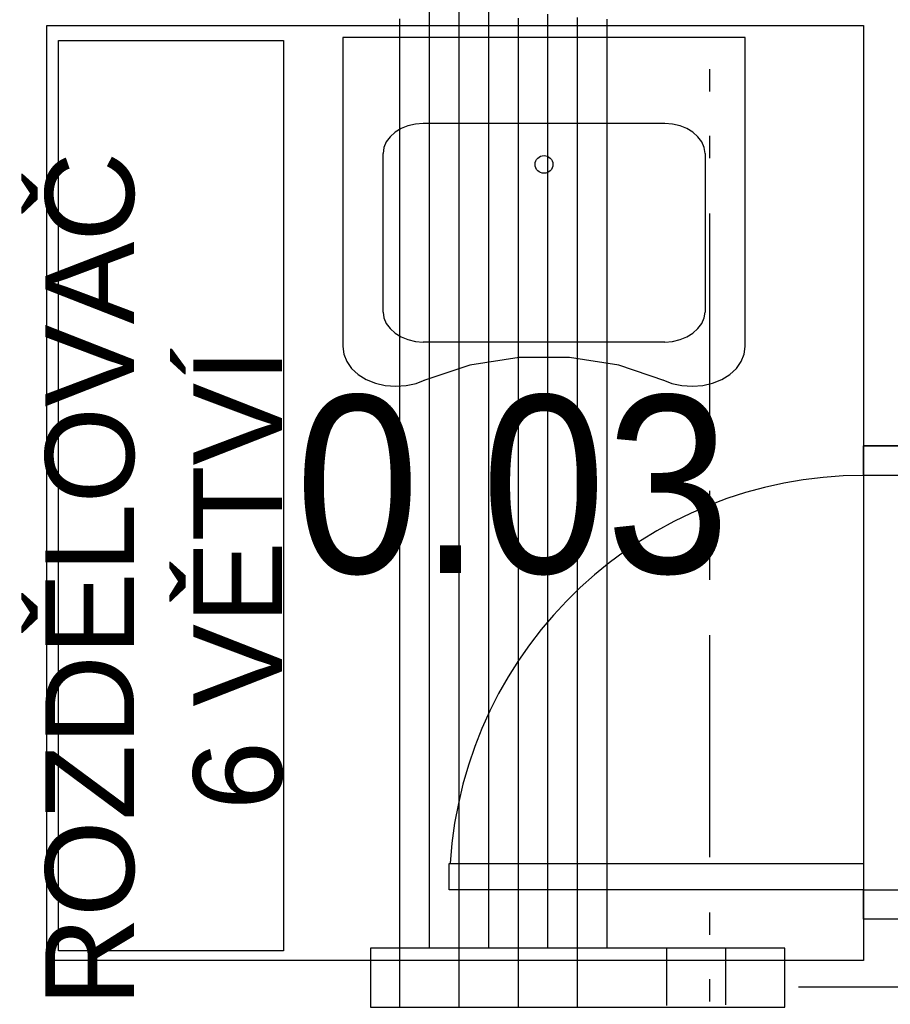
# Model space of a CAD drawing. Extents: x 997 to 109698, y 921 to 94021.
# Tile 172 of 256: x 15232 to 16703, y 20642 to 22306. Entities that reach past the tile are written whole.
import ezdxf
from ezdxf.enums import TextEntityAlignment as Align

# ---------------------------------------------------------------- set-up
doc = ezdxf.new("R2010")
doc.units = 0
doc.header["$MEASUREMENT"] = 0
for name, color, linetype in [('12', 7, 'CONTINUOUS'), ('16', 7, 'CONTINUOUS'), ('39', 7, 'CONTINUOUS'), ('40', 7, 'CONTINUOUS'), ('41', 7, 'CONTINUOUS'), ('43', 7, 'CONTINUOUS')]:
    doc.layers.add(name, color=color, linetype=linetype)
doc.styles.get("Standard").update_dxf_attribs({"font": 'Arial.ttf', "height": 0.2})

msp = doc.modelspace()

# ---------------------------------------------------------------- linework, layer by layer
at = {"layer": '12', "color": 24}
msp.add_line((16922.636205, 20670.953237), (16547.636205, 20670.953237), dxfattribs=at)
at = {"layer": '12', "color": 6}
for points in [[(15924.39386, 20737.278341), (15924.39386, 20755.45661), (15924.39386, 20773.634879), (15924.39386, 20791.813149), (15924.39386, 20809.991418), (15924.39386, 20828.169687), (15924.393861, 20846.347957), (15924.39386, 20864.526226), (15924.39386, 20882.704495), (15924.393861, 20900.882764), (15924.39386, 20919.061033), (15924.39386, 20937.239302), (15924.39386, 20955.417572), (15924.39386, 20973.595841), (15924.39386, 20991.77411), (15924.39386, 21009.95238), (15924.393861, 21028.130649), (15924.39386, 21046.308918), (15924.39386, 21064.487187), (15924.393861, 21082.665456), (15924.39386, 21100.843725), (15924.39386, 21119.021995), (15924.39386, 21137.200264), (15924.39386, 21155.378533), (15924.39386, 21173.556802), (15924.39386, 21191.735072), (15924.39386, 21209.913341), (15924.39386, 21228.09161), (15924.39386, 21246.26988), (15924.393861, 21264.448149), (15924.39386, 21282.626418), (15924.393861, 21300.804687), (15924.393861, 21318.982956), (15924.393861, 21337.161226), (15924.39386, 21355.339495), (15924.39386, 21373.517764), (15924.393861, 21391.696033), (15924.393861, 21409.874303), (15924.393861, 21428.052572), (15924.393861, 21446.230841), (15924.39386, 21464.40911), (15924.39386, 21482.58738), (15924.39386, 21500.765649), (15924.39386, 21518.943918), (15924.393861, 21537.122187), (15924.39386, 21555.300456), (15924.39386, 21573.478726), (15924.39386, 21591.656995), (15924.39386, 21609.835264), (15924.39386, 21628.013534), (15924.39386, 21646.191803), (15924.39386, 21664.370072), (15924.39386, 21682.548341), (15924.39386, 21700.72661), (15924.393861, 21718.90488), (15924.39386, 21737.083149), (15924.39386, 21755.261418), (15924.39386, 21773.439687), (15924.39386, 21791.617956), (15924.39386, 21809.796226), (15924.39386, 21827.974495), (15924.39386, 21846.152764), (15924.39386, 21864.331033), (15924.39386, 21882.509303), (15924.393861, 21900.687572), (15924.39386, 21918.865841), (15924.393861, 21937.044111), (15924.39386, 21955.22238), (15924.39386, 21973.400649), (15924.39386, 21991.578918), (15924.393861, 22009.757187), (15924.393861, 22027.935456), (15924.39386, 22046.113726), (15924.393861, 22064.291995), (15924.39386, 22082.470264), (15924.393861, 22100.648533), (15924.39386, 22118.826803), (15924.39386, 22137.005072), (15924.39386, 22155.183341), (15924.39386, 22173.36161), (15924.39386, 22191.539879), (15924.39386, 22209.718149), (15924.39386, 22227.896418), (15924.39386, 22246.074687), (15924.39386, 22264.252956), (15924.39386, 22282.431225), (15924.39386, 22300.609494), (15924.39386, 22318.787764)], [(16024.39386, 20737.278341), (16024.39386, 20759.278726), (16024.39386, 20781.27911), (16024.393861, 20803.279495), (16024.393861, 20825.27988), (16024.39386, 20847.280264), (16024.393861, 20869.280649), (16024.393861, 20891.281034), (16024.393861, 20913.281418), (16024.393861, 20935.281802), (16024.39386, 20957.282187), (16024.39386, 20979.282572), (16024.39386, 21001.282956), (16024.39386, 21023.283341), (16024.39386, 21045.283726), (16024.393861, 21067.28411), (16024.39386, 21089.284495), (16024.39386, 21111.284879), (16024.39386, 21133.285264), (16024.39386, 21155.285648), (16024.39386, 21177.286033), (16024.39386, 21199.286418), (16024.393861, 21221.286803), (16024.39386, 21243.287187), (16024.393861, 21265.287572), (16024.39386, 21287.287957), (16024.39386, 21309.288341), (16024.39386, 21331.288726), (16024.39386, 21353.28911), (16024.393861, 21375.289495), (16024.39386, 21397.28988), (16024.39386, 21419.290264), (16024.393861, 21441.290649), (16024.39386, 21463.291034), (16024.39386, 21485.291418), (16024.39386, 21507.291803), (16024.393861, 21529.292187), (16024.39386, 21551.292572), (16024.39386, 21573.292956), (16024.39386, 21595.293341), (16024.39386, 21617.293725), (16024.39386, 21639.29411), (16024.39386, 21661.294495), (16024.39386, 21683.294879), (16024.39386, 21705.295264), (16024.39386, 21727.295649), (16024.39386, 21749.296033), (16024.39386, 21771.296418), (16024.39386, 21793.296802), (16024.39386, 21815.297187), (16024.39386, 21837.297572), (16024.39386, 21859.297956), (16024.39386, 21881.298341), (16024.39386, 21903.298726), (16024.39386, 21925.29911), (16024.39386, 21947.299495), (16024.39386, 21969.299879), (16024.39386, 21991.300264), (16024.39386, 22013.300649), (16024.39386, 22035.301033), (16024.39386, 22057.301418), (16024.39386, 22079.301803), (16024.39386, 22101.302187), (16024.393861, 22123.302572), (16024.393861, 22145.302957), (16024.393861, 22167.303341), (16024.393861, 22189.303726), (16024.39386, 22211.30411), (16024.39386, 22233.304495), (16024.39386, 22255.30488), (16024.393861, 22277.305264), (16024.39386, 22299.305649), (16024.39386, 22321.306033)], [(16124.39386, 20737.278341), (16124.39386, 20753.54411), (16124.39386, 20769.809879), (16124.39386, 20786.075649), (16124.39386, 20802.341418), (16124.39386, 20818.607187), (16124.39386, 20834.872956), (16124.39386, 20851.138726), (16124.393861, 20867.404495), (16124.39386, 20883.670264), (16124.39386, 20899.936033), (16124.39386, 20916.201802), (16124.39386, 20932.467572), (16124.39386, 20948.733341), (16124.39386, 20964.99911), (16124.393861, 20981.26488), (16124.39386, 20997.530648), (16124.393861, 21013.796418), (16124.393861, 21030.062187), (16124.39386, 21046.327956), (16124.39386, 21062.593726), (16124.393861, 21078.859495), (16124.393861, 21095.125264), (16124.39386, 21111.391033), (16124.39386, 21127.656802), (16124.39386, 21143.922572), (16124.393861, 21160.188341), (16124.39386, 21176.45411), (16124.39386, 21192.719879), (16124.393861, 21208.985649), (16124.39386, 21225.251418), (16124.39386, 21241.517187), (16124.39386, 21257.782956), (16124.39386, 21274.048726), (16124.39386, 21290.314495), (16124.39386, 21306.580264), (16124.39386, 21322.846033), (16124.393861, 21339.111803), (16124.39386, 21355.377572), (16124.39386, 21371.643341), (16124.39386, 21387.90911), (16124.39386, 21404.17488), (16124.39386, 21420.440649), (16124.39386, 21436.706418), (16124.393861, 21452.972187), (16124.39386, 21469.237956), (16124.39386, 21485.503726), (16124.39386, 21501.769495), (16124.39386, 21518.035264), (16124.39386, 21534.301033), (16124.393861, 21550.566803), (16124.39386, 21566.832572), (16124.393861, 21583.098341), (16124.39386, 21599.36411), (16124.39386, 21615.629879), (16124.39386, 21631.895649), (16124.39386, 21648.161418), (16124.39386, 21664.427187), (16124.39386, 21680.692956), (16124.39386, 21696.958725), (16124.39386, 21713.224495), (16124.39386, 21729.490264), (16124.39386, 21745.756033), (16124.39386, 21762.021803), (16124.39386, 21778.287572), (16124.39386, 21794.553341), (16124.39386, 21810.81911), (16124.39386, 21827.08488), (16124.39386, 21843.350649), (16124.39386, 21859.616418), (16124.39386, 21875.882187), (16124.39386, 21892.147956), (16124.39386, 21908.413726), (16124.39386, 21924.679495), (16124.39386, 21940.945264), (16124.39386, 21957.211033), (16124.393861, 21973.476803), (16124.39386, 21989.742572), (16124.39386, 22006.008341), (16124.393861, 22022.27411), (16124.39386, 22038.53988), (16124.393861, 22054.805649), (16124.39386, 22071.071418), (16124.39386, 22087.337187), (16124.39386, 22103.602957), (16124.39386, 22119.868726), (16124.393861, 22136.134495), (16124.39386, 22152.400264), (16124.39386, 22168.666033), (16124.39386, 22184.931803), (16124.39386, 22201.197572), (16124.39386, 22217.463341), (16124.39386, 22233.72911), (16124.39386, 22249.99488), (16124.39386, 22266.260649), (16124.39386, 22282.526418), (16124.39386, 22298.792187), (16124.39386, 22315.057956)], [(16224.39386, 20737.278341), (16224.39386, 20752.976226), (16224.39386, 20768.67411), (16224.39386, 20784.371995), (16224.393861, 20800.069879), (16224.39386, 20815.767764), (16224.39386, 20831.465649), (16224.39386, 20847.163533), (16224.39386, 20862.861418), (16224.39386, 20878.559302), (16224.39386, 20894.257187), (16224.39386, 20909.955072), (16224.39386, 20925.652956), (16224.39386, 20941.350841), (16224.39386, 20957.048725), (16224.39386, 20972.74661), (16224.39386, 20988.444495), (16224.39386, 21004.142379), (16224.39386, 21019.840264), (16224.393861, 21035.538149), (16224.39386, 21051.236033), (16224.39386, 21066.933918), (16224.39386, 21082.631802), (16224.39386, 21098.329687), (16224.393861, 21114.027572), (16224.393861, 21129.725456), (16224.39386, 21145.423341), (16224.393861, 21161.121226), (16224.39386, 21176.81911), (16224.393861, 21192.516995), (16224.39386, 21208.214879), (16224.39386, 21223.912764), (16224.393861, 21239.610649), (16224.393861, 21255.308533), (16224.393861, 21271.006418), (16224.393861, 21286.704302), (16224.393861, 21302.402187), (16224.39386, 21318.100072), (16224.39386, 21333.797956), (16224.39386, 21349.495841), (16224.39386, 21365.193725), (16224.39386, 21380.89161), (16224.39386, 21396.589495), (16224.39386, 21412.28738), (16224.393861, 21427.985264), (16224.39386, 21443.683149), (16224.39386, 21459.381033), (16224.39386, 21475.078918), (16224.39386, 21490.776802), (16224.39386, 21506.474687), (16224.39386, 21522.172572), (16224.39386, 21537.870456), (16224.39386, 21553.568341), (16224.39386, 21569.266226), (16224.39386, 21584.96411), (16224.39386, 21600.661995), (16224.39386, 21616.35988), (16224.39386, 21632.057764), (16224.39386, 21647.755649), (16224.39386, 21663.453533), (16224.393861, 21679.151418), (16224.39386, 21694.849302), (16224.39386, 21710.547187), (16224.39386, 21726.245072), (16224.39386, 21741.942956), (16224.39386, 21757.640841), (16224.39386, 21773.338725), (16224.39386, 21789.03661), (16224.393861, 21804.734495), (16224.39386, 21820.43238), (16224.39386, 21836.130264), (16224.39386, 21851.828149), (16224.39386, 21867.526033), (16224.39386, 21883.223918), (16224.39386, 21898.921803), (16224.39386, 21914.619687), (16224.39386, 21930.317572), (16224.39386, 21946.015456), (16224.39386, 21961.713341), (16224.39386, 21977.411225), (16224.39386, 21993.10911), (16224.393861, 22008.806995), (16224.39386, 22024.504879), (16224.39386, 22040.202764), (16224.39386, 22055.900649), (16224.39386, 22071.598533), (16224.39386, 22087.296418), (16224.39386, 22102.994302), (16224.39386, 22118.692187), (16224.39386, 22134.390072), (16224.39386, 22150.087956), (16224.39386, 22165.785841), (16224.39386, 22181.483725), (16224.39386, 22197.18161), (16224.39386, 22212.879495), (16224.39386, 22228.57738), (16224.39386, 22244.275264), (16224.39386, 22259.973148), (16224.39386, 22275.671033), (16224.39386, 22291.368918), (16224.39386, 22307.066803)], [(16324.39386, 20737.278341), (16324.39386, 20733.690456), (16324.39386, 20730.102572), (16324.39386, 20726.514687), (16324.39386, 20722.926802), (16324.393861, 20719.338918), (16324.39386, 20715.751033), (16324.39386, 20712.163149), (16324.39386, 20708.575264), (16324.393861, 20704.987379), (16324.393861, 20701.399495), (16324.393861, 20697.81161), (16324.39386, 20694.223726), (16324.393861, 20690.635841), (16324.393861, 20687.047957), (16324.393861, 20683.460072), (16324.393861, 20679.872187), (16324.39386, 20676.284303), (16324.393861, 20672.696418), (16324.39386, 20669.108533), (16324.39386, 20665.520649), (16324.393861, 20661.932764), (16324.393861, 20658.344879), (16324.393861, 20654.756995), (16324.39386, 20651.16911), (16324.39386, 20647.581226), (16324.393861, 20643.993341), (16324.39386, 20640.405456)], [(16424.39386, 20737.278341), (16424.39386, 20736.030841), (16424.39386, 20734.783341), (16424.39386, 20733.535841), (16424.39386, 20732.288341), (16424.39386, 20731.040841), (16424.39386, 20729.793341), (16424.39386, 20728.545841), (16424.393861, 20727.298341), (16424.39386, 20726.050841), (16424.39386, 20724.803341), (16424.39386, 20723.555841), (16424.39386, 20722.308341), (16424.39386, 20721.060841), (16424.39386, 20719.813341), (16424.39386, 20718.565841), (16424.39386, 20717.318341), (16424.39386, 20716.070841), (16424.39386, 20714.823341), (16424.39386, 20713.575841), (16424.39386, 20712.328341), (16424.39386, 20711.080841), (16424.39386, 20709.833341), (16424.39386, 20708.585841), (16424.39386, 20707.338341), (16424.39386, 20706.090841), (16424.39386, 20704.843341), (16424.39386, 20703.595841), (16424.39386, 20702.348341), (16424.39386, 20701.100841), (16424.39386, 20699.853341), (16424.39386, 20698.605841), (16424.39386, 20697.358341), (16424.39386, 20696.110841), (16424.39386, 20694.863341), (16424.39386, 20693.615841), (16424.393861, 20692.368341), (16424.39386, 20691.120841), (16424.393861, 20689.873341), (16424.39386, 20688.625841), (16424.39386, 20687.378341), (16424.39386, 20686.130841), (16424.39386, 20684.883341), (16424.39386, 20683.635841), (16424.39386, 20682.388341), (16424.39386, 20681.140841), (16424.39386, 20679.893341), (16424.39386, 20678.645841), (16424.39386, 20677.398341), (16424.39386, 20676.150841), (16424.39386, 20674.903341), (16424.39386, 20673.655841), (16424.393861, 20672.408341), (16424.39386, 20671.160841), (16424.393861, 20669.913341), (16424.39386, 20668.665841), (16424.393861, 20667.418341), (16424.39386, 20666.170841), (16424.39386, 20664.923341), (16424.393861, 20663.675841), (16424.39386, 20662.428341), (16424.39386, 20661.180841), (16424.39386, 20659.933341), (16424.393861, 20658.685841), (16424.39386, 20657.438341), (16424.393861, 20656.190841), (16424.393861, 20654.943341), (16424.39386, 20653.695841), (16424.393861, 20652.448341), (16424.393861, 20651.200841), (16424.39386, 20649.953341), (16424.39386, 20648.705841), (16424.39386, 20647.458341), (16424.393861, 20646.210841), (16424.39386, 20644.963341), (16424.39386, 20643.715841), (16424.39386, 20642.468341), (16424.39386, 20641.220841)]]:
    msp.add_lwpolyline(points, dxfattribs=at)
at = {"layer": '12', "color": 5}
for points in [[(15974.39386, 20637.278341), (15974.39386, 20658.317187), (15974.39386, 20679.356033), (15974.39386, 20700.394879), (15974.39386, 20721.433726), (15974.39386, 20742.472572), (15974.39386, 20763.511418), (15974.39386, 20784.550264), (15974.39386, 20805.58911), (15974.39386, 20826.627956), (15974.39386, 20847.666802), (15974.39386, 20868.705649), (15974.39386, 20889.744494), (15974.39386, 20910.783341), (15974.39386, 20931.822187), (15974.39386, 20952.861033), (15974.39386, 20973.899879), (15974.39386, 20994.938726), (15974.39386, 21015.977572), (15974.39386, 21037.016418), (15974.39386, 21058.055264), (15974.393861, 21079.09411), (15974.393861, 21100.132956), (15974.39386, 21121.171802), (15974.39386, 21142.210649), (15974.393861, 21163.249495), (15974.39386, 21184.288341), (15974.39386, 21205.327187), (15974.39386, 21226.366033), (15974.393861, 21247.40488), (15974.39386, 21268.443725), (15974.39386, 21289.482572), (15974.393861, 21310.521418), (15974.393861, 21331.560264), (15974.39386, 21352.59911), (15974.39386, 21373.637956), (15974.393861, 21394.676803), (15974.393861, 21415.715649), (15974.39386, 21436.754495), (15974.39386, 21457.793341), (15974.39386, 21478.832187), (15974.39386, 21499.871033), (15974.39386, 21520.909879), (15974.393861, 21541.948726), (15974.393861, 21562.987572), (15974.39386, 21584.026418), (15974.39386, 21605.065264), (15974.39386, 21626.10411), (15974.393861, 21647.142956), (15974.39386, 21668.181802), (15974.393861, 21689.220649), (15974.39386, 21710.259495), (15974.39386, 21731.298341), (15974.393861, 21752.337187), (15974.39386, 21773.376033), (15974.39386, 21794.414879), (15974.39386, 21815.453726), (15974.39386, 21836.492572), (15974.39386, 21857.531418), (15974.39386, 21878.570264), (15974.39386, 21899.60911), (15974.39386, 21920.647956), (15974.39386, 21941.686802), (15974.393861, 21962.725649), (15974.39386, 21983.764494), (15974.39386, 22004.803341), (15974.39386, 22025.842187), (15974.393861, 22046.881033), (15974.39386, 22067.919879), (15974.39386, 22088.958725), (15974.39386, 22109.997572), (15974.39386, 22131.036418), (15974.39386, 22152.075264), (15974.39386, 22173.11411), (15974.39386, 22194.152956), (15974.39386, 22215.191802), (15974.393861, 22236.230649), (15974.39386, 22257.269495), (15974.39386, 22278.308341), (15974.39386, 22299.347187), (15974.39386, 22320.386033)], [(15874.39386, 20637.278341), (15874.393861, 20654.495072), (15874.393861, 20671.711802), (15874.39386, 20688.928533), (15874.39386, 20706.145264), (15874.39386, 20723.361995), (15874.39386, 20740.578725), (15874.39386, 20757.795456), (15874.39386, 20775.012187), (15874.39386, 20792.228918), (15874.39386, 20809.445648), (15874.393861, 20826.662379), (15874.39386, 20843.87911), (15874.39386, 20861.095841), (15874.39386, 20878.312572), (15874.39386, 20895.529302), (15874.39386, 20912.746033), (15874.393861, 20929.962764), (15874.39386, 20947.179495), (15874.393861, 20964.396226), (15874.39386, 20981.612957), (15874.39386, 20998.829687), (15874.39386, 21016.046418), (15874.39386, 21033.263149), (15874.39386, 21050.47988), (15874.39386, 21067.69661), (15874.39386, 21084.913341), (15874.393861, 21102.130072), (15874.39386, 21119.346803), (15874.39386, 21136.563533), (15874.393861, 21153.780264), (15874.39386, 21170.996995), (15874.39386, 21188.213726), (15874.393861, 21205.430457), (15874.39386, 21222.647187), (15874.39386, 21239.863918), (15874.39386, 21257.080649), (15874.39386, 21274.29738), (15874.39386, 21291.51411), (15874.39386, 21308.730841), (15874.39386, 21325.947572), (15874.39386, 21343.164303), (15874.393861, 21360.381033), (15874.39386, 21377.597764), (15874.39386, 21394.814495), (15874.39386, 21412.031226), (15874.39386, 21429.247957), (15874.39386, 21446.464687), (15874.393861, 21463.681418), (15874.39386, 21480.898149), (15874.39386, 21498.11488), (15874.393861, 21515.33161), (15874.393861, 21532.548341), (15874.393861, 21549.765072), (15874.393861, 21566.981802), (15874.393861, 21584.198533), (15874.39386, 21601.415264), (15874.393861, 21618.631995), (15874.393861, 21635.848726), (15874.393861, 21653.065456), (15874.39386, 21670.282187), (15874.393861, 21687.498918), (15874.39386, 21704.715649), (15874.393861, 21721.93238), (15874.39386, 21739.14911), (15874.393861, 21756.365841), (15874.393861, 21773.582572), (15874.39386, 21790.799302), (15874.39386, 21808.016033), (15874.39386, 21825.232764), (15874.39386, 21842.449495), (15874.39386, 21859.666225), (15874.393861, 21876.882956), (15874.39386, 21894.099687), (15874.39386, 21911.316418), (15874.39386, 21928.533149), (15874.39386, 21945.749879), (15874.39386, 21962.96661), (15874.39386, 21980.183341), (15874.393861, 21997.400072), (15874.39386, 22014.616802), (15874.39386, 22031.833533), (15874.39386, 22049.050264), (15874.393861, 22066.266995), (15874.393861, 22083.483726), (15874.393861, 22100.700456), (15874.393861, 22117.917187), (15874.393861, 22135.133918), (15874.39386, 22152.350649), (15874.393861, 22169.56738), (15874.393861, 22186.78411), (15874.39386, 22204.000841), (15874.39386, 22221.217572), (15874.39386, 22238.434303), (15874.39386, 22255.651033), (15874.39386, 22272.867764), (15874.39386, 22290.084495), (15874.39386, 22307.301226)], [(16074.39386, 20637.278341), (16074.39386, 20654.505649), (16074.39386, 20671.732956), (16074.39386, 20688.960264), (16074.39386, 20706.187572), (16074.39386, 20723.414879), (16074.39386, 20740.642187), (16074.39386, 20757.869495), (16074.39386, 20775.096802), (16074.39386, 20792.32411), (16074.393861, 20809.551418), (16074.393861, 20826.778725), (16074.393861, 20844.006033), (16074.393861, 20861.233341), (16074.39386, 20878.460649), (16074.39386, 20895.687956), (16074.39386, 20912.915264), (16074.39386, 20930.142572), (16074.39386, 20947.369879), (16074.39386, 20964.597187), (16074.39386, 20981.824495), (16074.39386, 20999.051802), (16074.39386, 21016.27911), (16074.39386, 21033.506418), (16074.39386, 21050.733725), (16074.39386, 21067.961033), (16074.39386, 21085.188341), (16074.39386, 21102.415648), (16074.39386, 21119.642956), (16074.39386, 21136.870264), (16074.39386, 21154.097572), (16074.39386, 21171.324879), (16074.39386, 21188.552187), (16074.39386, 21205.779495), (16074.39386, 21223.006803), (16074.39386, 21240.23411), (16074.39386, 21257.461418), (16074.39386, 21274.688725), (16074.393861, 21291.916033), (16074.39386, 21309.143341), (16074.39386, 21326.370649), (16074.39386, 21343.597956), (16074.393861, 21360.825264), (16074.39386, 21378.052571), (16074.393861, 21395.27988), (16074.393861, 21412.507187), (16074.393861, 21429.734495), (16074.393861, 21446.961803), (16074.393861, 21464.18911), (16074.39386, 21481.416418), (16074.39386, 21498.643726), (16074.393861, 21515.871033), (16074.39386, 21533.098341), (16074.39386, 21550.325649), (16074.39386, 21567.552956), (16074.393861, 21584.780264), (16074.39386, 21602.007572), (16074.39386, 21619.234879), (16074.39386, 21636.462187), (16074.39386, 21653.689495), (16074.39386, 21670.916802), (16074.39386, 21688.14411), (16074.39386, 21705.371418), (16074.39386, 21722.598725), (16074.393861, 21739.826033), (16074.39386, 21757.053341), (16074.393861, 21774.280649), (16074.393861, 21791.507956), (16074.39386, 21808.735264), (16074.39386, 21825.962572), (16074.393861, 21843.189879), (16074.39386, 21860.417187), (16074.393861, 21877.644495), (16074.39386, 21894.871802), (16074.393861, 21912.09911), (16074.393861, 21929.326418), (16074.393861, 21946.553726), (16074.393861, 21963.781033), (16074.393861, 21981.008341), (16074.393861, 21998.235649), (16074.393861, 22015.462957), (16074.39386, 22032.690264), (16074.39386, 22049.917572), (16074.39386, 22067.144879), (16074.393861, 22084.372187), (16074.393861, 22101.599495), (16074.393861, 22118.826803), (16074.39386, 22136.05411), (16074.39386, 22153.281418), (16074.39386, 22170.508725), (16074.393861, 22187.736033), (16074.39386, 22204.963341), (16074.39386, 22222.190648), (16074.39386, 22239.417956), (16074.393861, 22256.645264), (16074.393861, 22273.872572), (16074.39386, 22291.09988), (16074.393861, 22308.327187)], [(16174.39386, 20637.278341), (16174.39386, 20655.860841), (16174.39386, 20674.443341), (16174.39386, 20693.025841), (16174.39386, 20711.608341), (16174.39386, 20730.190841), (16174.393861, 20748.773341), (16174.393861, 20767.355841), (16174.393861, 20785.938341), (16174.393861, 20804.520841), (16174.39386, 20823.103341), (16174.39386, 20841.685841), (16174.393861, 20860.268341), (16174.39386, 20878.850841), (16174.39386, 20897.433341), (16174.39386, 20916.015841), (16174.39386, 20934.598341), (16174.39386, 20953.180841), (16174.39386, 20971.763341), (16174.39386, 20990.345841), (16174.39386, 21008.928341), (16174.39386, 21027.510841), (16174.39386, 21046.093341), (16174.39386, 21064.675841), (16174.39386, 21083.258341), (16174.39386, 21101.840841), (16174.39386, 21120.423341), (16174.39386, 21139.005841), (16174.39386, 21157.588341), (16174.393861, 21176.170841), (16174.39386, 21194.753341), (16174.39386, 21213.335841), (16174.39386, 21231.918341), (16174.39386, 21250.500841), (16174.39386, 21269.083341), (16174.39386, 21287.665841), (16174.393861, 21306.248341), (16174.39386, 21324.830841), (16174.39386, 21343.413341), (16174.393861, 21361.995841), (16174.39386, 21380.578341), (16174.39386, 21399.160841), (16174.39386, 21417.743341), (16174.39386, 21436.325841), (16174.39386, 21454.908341), (16174.39386, 21473.490841), (16174.39386, 21492.073341), (16174.39386, 21510.655841), (16174.39386, 21529.238341), (16174.39386, 21547.820841), (16174.39386, 21566.403341), (16174.39386, 21584.985841), (16174.39386, 21603.568341), (16174.39386, 21622.150841), (16174.39386, 21640.733341), (16174.39386, 21659.315841), (16174.393861, 21677.898341), (16174.39386, 21696.480841), (16174.39386, 21715.063341), (16174.39386, 21733.645841), (16174.393861, 21752.228341), (16174.393861, 21770.810841), (16174.393861, 21789.393341), (16174.39386, 21807.975841), (16174.39386, 21826.558341), (16174.39386, 21845.140841), (16174.39386, 21863.723341), (16174.39386, 21882.305841), (16174.39386, 21900.888341), (16174.39386, 21919.470841), (16174.393861, 21938.053341), (16174.39386, 21956.635841), (16174.39386, 21975.218341), (16174.39386, 21993.800841), (16174.393861, 22012.383341), (16174.393861, 22030.965841), (16174.393861, 22049.548341), (16174.39386, 22068.130841), (16174.393861, 22086.713341), (16174.393861, 22105.295841), (16174.393861, 22123.878341), (16174.39386, 22142.460841), (16174.39386, 22161.043341), (16174.39386, 22179.625841), (16174.39386, 22198.208341), (16174.39386, 22216.790841), (16174.39386, 22235.373341), (16174.39386, 22253.955841), (16174.393861, 22272.538341), (16174.39386, 22291.120841), (16174.39386, 22309.703341)]]:
    msp.add_lwpolyline(points, dxfattribs=at)
at = {"layer": '39', "color": 141, "linetype": 'Continuous'}
for p, q in [((15297.601607, 22270.804447), (15677.601607, 22270.804447)), ((15297.601607, 20732.565044), (15297.601607, 22270.804447)), ((15677.601607, 22270.804447), (15677.601607, 20732.565044)), ((15777.746869, 22275.786141), (15777.746869, 21753.938328)), ((16457.746869, 22275.786141), (15777.746869, 22275.786141)), ((16457.746869, 21753.938328), (16457.746869, 22275.786141)), ((16321.746869, 22130.828415), (15913.746869, 22130.828415)), ((15845.746869, 21811.921418), (15845.746869, 22080.099552)), ((16389.746869, 22080.099552), (16389.746869, 21811.921418)), ((16321.746869, 21761.192555), (15913.746869, 21761.192555)), ((15677.601607, 20732.565044), (15297.601607, 20732.565044))]:
    msp.add_line(p, q, dxfattribs=at)
for points in [[(15913.746869, 22130.828415), (15900.58284, 22129.674394), (15887.95178, 22126.677226), (15876.312981, 22121.945896), (15866.08965, 22115.652442), (15857.653529, 22108.025708), (15851.311371, 22099.343016), (15847.293788, 22089.920085), (15845.746869, 22080.099552)], [(16389.746869, 22080.099552), (16388.19995, 22089.920085), (16384.182367, 22099.343016), (16377.840209, 22108.025708), (16369.404088, 22115.652442), (16359.180757, 22121.945896), (16347.541958, 22126.677226), (16334.910898, 22129.674394), (16321.746869, 22130.828415)], [(15845.746869, 21811.921418), (15847.293788, 21802.100885), (15851.311371, 21792.677954), (15857.653529, 21783.995262), (15866.08965, 21776.368528), (15876.312981, 21770.075075), (15887.95178, 21765.343744), (15900.58284, 21762.346577), (15913.746869, 21761.192555)], [(16321.746869, 21761.192555), (16334.910898, 21762.346577), (16347.541958, 21765.343744), (16359.180757, 21770.075075), (16369.404088, 21776.368528), (16377.840209, 21783.995262), (16384.182367, 21792.677954), (16388.19995, 21802.100885), (16389.746869, 21811.921418)], [(15777.746869, 21753.938328), (15779.460795, 21740.882301), (15784.537446, 21728.322387), (15792.783916, 21716.735847), (15803.88685, 21706.562953), (15817.424349, 21698.190264), (15832.882006, 21691.935931), (15849.67245, 21688.037611), (15867.157665, 21686.643435), (15884.673235, 21687.80638), (15901.55359, 21691.482256), (15917.157297, 21697.531383)], [(16318.33644, 21697.531383), (16333.940148, 21691.482256), (16350.820503, 21687.80638), (16368.336073, 21686.643435), (16385.821288, 21688.037611), (16402.611731, 21691.935931), (16418.069389, 21698.190264), (16431.606888, 21706.562953), (16442.709821, 21716.735847), (16450.956292, 21728.322387), (16456.032943, 21740.882301), (16457.746869, 21753.938328)], [(16321.746869, 21695.955237), (16244.14819, 21721.967345), (16160.980518, 21735.322507), (16075.908057, 21735.432321), (15992.678931, 21722.291949), (15914.960052, 21696.480329)]]:
    msp.add_lwpolyline(points, dxfattribs=at)
msp.add_circle((16117.746869, 22061.355237), 15, dxfattribs=at)
at = {"layer": '40', "color": 8, "linetype": 'Continuous'}
for p, q in [((15277.601607, 20716.034763), (15277.601607, 22295.955237)), ((15277.601607, 22295.955237), (16657.746869, 22295.955237)), ((16657.746869, 22295.955237), (16657.746869, 21585.840309)), ((16397.746869, 22184.704237), (16397.746869, 22222.204237)), ((16397.746869, 22072.204237), (16397.746869, 22109.704237)), ((16397.746869, 21603.454237), (16397.746869, 21978.454237)), ((16657.746869, 21585.840309), (16797.746869, 21585.840309)), ((16657.746869, 21535.840309), (16657.746869, 21585.840309)), ((16657.746869, 21585.840309), (16657.746869, 20785.840309)), ((16797.746869, 21585.840309), (16657.746869, 21585.840309)), ((16657.746869, 21535.840309), (16657.746869, 20880.290309)), ((16797.746869, 21535.840309), (16657.746869, 21535.840309)), ((16397.746869, 21472.204237), (16397.746869, 21509.704237)), ((16397.746869, 21359.704237), (16397.746869, 21397.204237)), ((16397.746869, 20890.954237), (16397.746869, 21265.954237)), ((15957.746869, 20880.290309), (16657.746869, 20880.290309)), ((15957.746869, 20835.840309), (15957.746869, 20880.290309)), ((16657.746869, 20880.290309), (16657.746869, 20835.840309)), ((16657.746869, 20835.840309), (15957.746869, 20835.840309)), ((16657.746869, 20835.840309), (16797.746869, 20835.840309)), ((16657.746869, 20785.840309), (16657.746869, 20835.840309)), ((16397.746869, 20759.704237), (16397.746869, 20797.204237)), ((16797.746869, 20785.840309), (16657.746869, 20785.840309)), ((16657.746869, 20785.840309), (16657.746869, 20716.034763)), ((16657.746869, 20716.034763), (15277.601607, 20716.034763)), ((16397.746869, 20647.204237), (16397.746869, 20684.704237))]:
    msp.add_line(p, q, dxfattribs=at)
msp.add_arc((16657.746869, 20835.840309), 700, 90, 176.359268, dxfattribs=at)
at = {"layer": '43', "color": 250}
msp.add_lwpolyline([(16524.39386, 20737.278341), (15824.39386, 20737.278341), (15824.39386, 20637.278341), (16524.39386, 20637.278341), (16524.39386, 20737.278341)], close=True, dxfattribs=at)

# ---------------------------------------------------------------- texts
at = {"layer": '16', "color": 24, "width": 0.9}
msp.add_text('0.03', height=300, dxfattribs=at).set_placement((15697.636205, 21370.953237))
at = {"layer": '41', "color": 164}
for s, p in [('ROZDĚLOVAČ', (15425.178052, 21360.490878)), ('6 VĚTVÍ', (15675.178052, 21360.490878))]:
    msp.add_text(s, height=150, rotation=90.010505, dxfattribs=at).set_placement(p, align=Align.CENTER)

doc.saveas('drawing.dxf')
